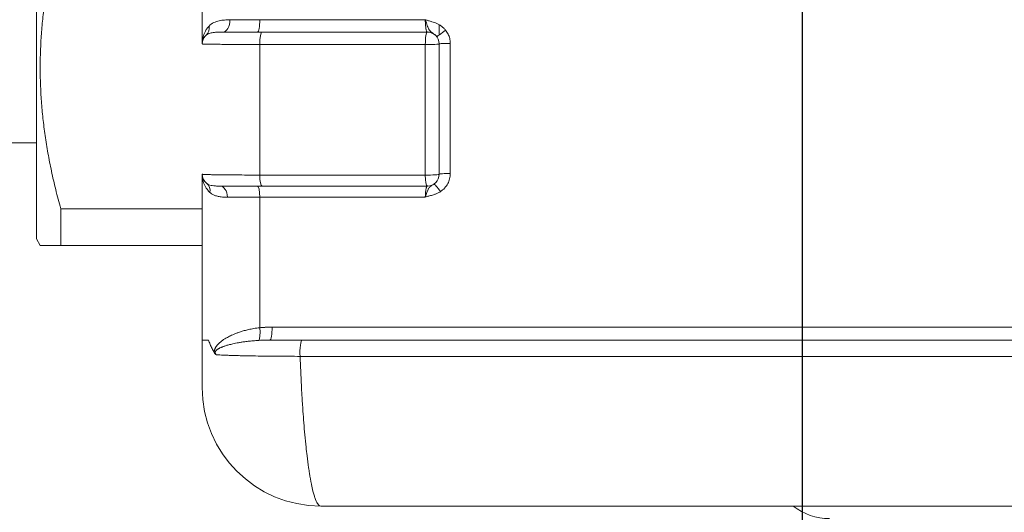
# Model space of a CAD drawing. Header units: centimetres. Extents: x -122 to 72759, y 3298 to 43172.
# Tile 186 of 243: x 31560.71 to 31564.87, y 17261.25 to 17263.33. Entities that reach past the tile are written whole.
import ezdxf
from ezdxf import colors
from ezdxf.entities.mleader import LeaderData, LeaderLine
from ezdxf.math import Vec2, Vec3

# ---------------------------------------------------------------- set-up
doc = ezdxf.new("R2010")
doc.units = ezdxf.units.CM
doc.header["$MEASUREMENT"] = 0
doc.layers.get('0').update_dxf_attribs({"lineweight": 5})
for name, color, linetype, lineweight in [('IS_Text_Odbiornikow_Therm', 7, 'Continuous', 5), ('IS_Woda-PODSTROPEM-WZ', 140, 'Continuous', 30), ('San_urządzenia', 158, 'Continuous', 25)]:
    doc.layers.add(name, color=color, linetype=linetype, lineweight=lineweight)
doc.styles.add('IS_KS_wewn_opis', font='ARIALN.TTF', dxfattribs={"width": 0.8, "height": 18})

# ---------------------------------------------------------------- blocks, each defined once
blk = doc.blocks.new('G$C4145E6B9')
at = {"color": 0, "linetype": 'Continuous', "lineweight": 0, "extrusion": (0, 1, 0)}
for p, q in [((-74, -74.661), (-74, -82.161)), ((-81, -75.661), (-81, -90.383)), ((-64.586, -81.138), (-71.575, -81.138)), ((-64, -81.35), (-64, -81.785)), ((-73.143, -81.661), (-73.143, -81.661)), ((-71.477, -81.661), (-64.5, -81.661)), ((-71.572, -82.186), (-64.586, -82.186)), ((-64, -82.161), (-64, -87.661)), ((-87.477, -86.336), (-81, -86.336)), ((-74, -87.661), (-74, -94.661)), ((-71.572, -87.696), (-64.586, -87.696)), ((-71.477, -88.161), (-64.5, -88.161)), ((-64.586, -88.625), (-71.574, -88.625)), ((-74, -89.114), (-79.974, -89.114)), ((-79.974, -89.114), (-79.974, -90.661)), ((-81, -90.383), (-80.84, -90.661)), ((-74, -90.661), (-79.974, -90.661)), ((-27.715, -94.115), (-71.053, -94.115)), ((-74, -94.661), (-74, -96.661)), ((-27.7, -94.661), (-69.783, -94.661)), ((-27.714, -95.345), (-69.869, -95.345)), ((-69, -101.661), (-29.396, -101.661))]:
    blk.add_line(p, q, dxfattribs=at)
at = {"color": 0, "linetype": 'Continuous', "lineweight": 0, "extrusion": (0, 0, -1)}
for centre, start, end in [((73.5, -82.161), 0, 48.219), ((64.5, -82.161), 90, 180), ((73.5, -87.661), 308.352, 359.9903)]:
    blk.add_arc(centre, 0.5, start, end, dxfattribs=at)
at = {"color": 0, "linetype": 'Continuous', "lineweight": 0}
for centre, radius, start, end in [((-64.5, -87.661), 0.5, 270, 0), ((-69, -96.661), 5, 180, 270), ((-47.525, -99.691), 2.5, 231.999, 270)]:
    blk.add_arc(centre, radius, start, end, dxfattribs=at)
for centre, major_axis, ratio, start_param, end_param in [((-74.166, -81.415), (0.333, -0.373), 0.850454, 0.000017, 0.942745), ((-73.143, -81.161), (0, -0.5), 0.612686, 0, 1.607647), ((-71.671, -81.161), (0, -0.5), 0.191779, 0.000002, 1.616433), ((-63.799, -81.597), (-0.312, -0.251), 0.07112, 0.000017, 1.734011), ((-64.5, -82.161), (0.5, 0), 0.049926, -1.743832, 0), ((-64.5, -87.661), (0.5, 0), 0.070265, -1.743777, 0), ((-74.12, -88.445), (0.31, 0.392), 0.832389, -0.952666, -0.000002), ((-73.258, -88.661), (0, 0.5), 0.646131, -1.513777, 0), ((-71.67, -88.661), (0, 0.5), 0.192007, -1.497738, 0), ((-71.67, -94.182), (0.045, -0.498), 0.19963, 0.167107, 1.646278), ((-71.148, -94.161), (0, -0.5), 0.190843, 0, 1.663997), ((-71, -94.661), (-3, 0), 0.000002, 0, 0.420319), ((-69.783, -95.161), (0, 0.5), 0.187054, -0.000005, 1.948097)]:
    blk.add_ellipse(centre, major_axis=major_axis, ratio=ratio, start_param=start_param, end_param=end_param, dxfattribs=at)
at = {"color": 0, "linetype": 'Continuous', "lineweight": 0, "extrusion": (0, 0, -1)}
for centre, major_axis, ratio, start_param, end_param in [((-70.942, -81.162), (3.081, 0), 0.00779, -2.233494, -1.777825), ((-71.477, -82.161), (0, 0.5), 0.191029, -1.619997, 0), ((-64.5, -82.161), (0, 0.5), 0.172383, -1.619997, 0), ((-71.472, -68.661), (-0.003, 269.979), 0.000374, -1.641359, -1.620912), ((-64.564, -68.661), (0, 270.906), 0.000083, -1.641119, -1.620742), ((-63.6, -82.161), (-0.4, 0), 0.050016, 0, 1.74167), ((-63.55, -68.661), (0, -269.523), 0.000066, -1.520758, -1.500344), ((-63.6, -87.661), (-0.4, 0), 0.070393, -0.000003, 1.741615), ((-71.477, -87.661), (0, -0.5), 0.191196, 0, 1.501524), ((-64.5, -87.661), (0, -0.5), 0.172533, 0, 1.501524), ((-64.019, -88.422), (-0.214, 0.338), 0.183247, 0.000032, 1.601323), ((-70.933, -88.663), (3.089, -0.001), 0.012526, -2.275924, -1.779873), ((-71.418, -68.66), (0.001, 268.479), 0.000584, -1.665826, -1.645226), ((-71, -94.661), (-3, 0), 0.000003, -0.420335, 0)]:
    blk.add_ellipse(centre, major_axis=major_axis, ratio=ratio, start_param=start_param, end_param=end_param, dxfattribs=at)
at = {"color": 0, "linetype": 'Continuous', "lineweight": 0}
for points, weights in [([(-79.974, -89.114), (-81.627, -83.161), (-79.974, -77.208)], [1.7880640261, 1.96687042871, 1.7880640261]), ([(-80.84, -90.661), (-80.84, -90.661), (-79.974, -90.661)], [1.92184292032, 1.92184292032, 1.83032659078])]:
    blk.add_rational_spline(points, weights, degree=2, dxfattribs=at)
for points, knots in [([(-74, -82.161), (-74, -82.127), (-73.998, -82.093), (-73.996, -82.06), (-73.993, -82.028), (-73.989, -81.996), (-73.984, -81.965), (-73.978, -81.933), (-73.972, -81.901), (-73.963, -81.867), (-73.955, -81.833), (-73.944, -81.798), (-73.93, -81.761), (-73.917, -81.724), (-73.901, -81.686), (-73.881, -81.647), (-73.862, -81.608), (-73.839, -81.567), (-73.811, -81.527), (-73.784, -81.486), (-73.752, -81.445), (-73.714, -81.405)], [0, 0, 0, 0, 0.142857, 0.142857, 0.142857, 0.285714, 0.285714, 0.285714, 0.428571, 0.428571, 0.428571, 0.571429, 0.571429, 0.571429, 0.714286, 0.714286, 0.714286, 0.857143, 0.857143, 0.857143, 1, 1, 1, 1]), ([(-73.714, -81.405), (-73.655, -81.343), (-73.588, -81.298), (-73.516, -81.263), (-73.444, -81.228), (-73.367, -81.204), (-73.29, -81.187), (-73.212, -81.169), (-73.133, -81.159), (-73.057, -81.152), (-72.98, -81.146), (-72.906, -81.143), (-72.837, -81.143)], [0.0000007, 0.0000007, 0.0000007, 0.0000007, 0.25, 0.25, 0.25, 0.5, 0.5, 0.5, 0.75, 0.75, 0.75, 1, 1, 1, 1]), ([(-64.5, -81.661), (-64.507, -81.661), (-64.514, -81.656), (-64.52, -81.647), (-64.527, -81.638), (-64.533, -81.625), (-64.539, -81.608), (-64.539, -81.606), (-64.54, -81.604), (-64.541, -81.602), (-64.546, -81.586), (-64.551, -81.567), (-64.555, -81.545), (-64.556, -81.541), (-64.557, -81.537), (-64.558, -81.533), (-64.562, -81.512), (-64.566, -81.488), (-64.569, -81.462), (-64.57, -81.456), (-64.571, -81.45), (-64.571, -81.443), (-64.574, -81.418), (-64.577, -81.392), (-64.579, -81.364), (-64.58, -81.355), (-64.58, -81.346), (-64.581, -81.337), (-64.583, -81.31), (-64.584, -81.282), (-64.585, -81.254), (-64.585, -81.242), (-64.586, -81.23), (-64.586, -81.218), (-64.586, -81.192), (-64.587, -81.165), (-64.586, -81.138)], [0, 0, 0, 0, 0.1428571, 0.1428571, 0.1428571, 0.2857143, 0.2857143, 0.2857143, 0.3003929, 0.3003929, 0.3003929, 0.4285714, 0.4285714, 0.4285714, 0.4506075, 0.4506075, 0.4506075, 0.5714286, 0.5714286, 0.5714286, 0.6008118, 0.6008118, 0.6008118, 0.7142857, 0.7142857, 0.7142857, 0.7509577, 0.7509577, 0.7509577, 0.8571429, 0.8571429, 0.8571429, 0.9012237, 0.9012237, 0.9012237, 0.9999952, 0.9999952, 0.9999952, 0.9999952]), ([(-63.731, -81.578), (-63.755, -81.547), (-63.783, -81.517), (-63.816, -81.486), (-63.849, -81.455), (-63.887, -81.424), (-63.927, -81.396), (-63.968, -81.368), (-64.009, -81.344), (-64.049, -81.323), (-64.089, -81.303), (-64.126, -81.287), (-64.162, -81.273), (-64.197, -81.259), (-64.23, -81.247), (-64.261, -81.237), (-64.291, -81.227), (-64.32, -81.219), (-64.346, -81.211), (-64.372, -81.203), (-64.395, -81.196), (-64.417, -81.19), (-64.44, -81.184), (-64.46, -81.178), (-64.479, -81.172), (-64.498, -81.167), (-64.515, -81.161), (-64.533, -81.156), (-64.551, -81.15), (-64.569, -81.144), (-64.586, -81.138)], [0, 0, 0, 0, 0.1, 0.1, 0.1, 0.2, 0.2, 0.2, 0.3, 0.3, 0.3, 0.4, 0.4, 0.4, 0.5, 0.5, 0.5, 0.6, 0.6, 0.6, 0.7, 0.7, 0.7, 0.8, 0.8, 0.8, 0.9, 0.9, 0.9, 0.9999321, 0.9999321, 0.9999321, 0.9999321]), ([(-64.586, -81.138), (-64.578, -81.165), (-64.569, -81.191), (-64.561, -81.218), (-64.56, -81.222), (-64.558, -81.227), (-64.557, -81.231), (-64.547, -81.262), (-64.537, -81.293), (-64.527, -81.324), (-64.526, -81.328), (-64.524, -81.331), (-64.523, -81.334), (-64.514, -81.363), (-64.504, -81.392), (-64.493, -81.42), (-64.49, -81.427), (-64.487, -81.434), (-64.484, -81.441), (-64.475, -81.465), (-64.464, -81.488), (-64.453, -81.511), (-64.449, -81.518), (-64.444, -81.526), (-64.44, -81.534), (-64.429, -81.553), (-64.418, -81.571), (-64.405, -81.587), (-64.399, -81.596), (-64.392, -81.605), (-64.385, -81.613), (-64.374, -81.625), (-64.362, -81.637), (-64.35, -81.648), (-64.336, -81.661), (-64.322, -81.672), (-64.306, -81.683), (-64.3, -81.688), (-64.294, -81.692), (-64.288, -81.697), (-64.266, -81.712), (-64.242, -81.728), (-64.22, -81.744), (-64.198, -81.761), (-64.176, -81.779), (-64.158, -81.796), (-64.139, -81.814), (-64.124, -81.831), (-64.111, -81.848)], [0.0000108, 0.0000108, 0.0000108, 0.0000108, 0.0856973, 0.0856973, 0.0856973, 0.1, 0.1, 0.1, 0.2, 0.2, 0.2, 0.2105771, 0.2105771, 0.2105771, 0.3, 0.3, 0.3, 0.3215174, 0.3215174, 0.3215174, 0.4, 0.4, 0.4, 0.4279533, 0.4279533, 0.4279533, 0.5, 0.5, 0.5, 0.5387803, 0.5387803, 0.5387803, 0.6, 0.6, 0.6, 0.6715312, 0.6715312, 0.6715312, 0.7, 0.7, 0.7, 0.8, 0.8, 0.8, 0.9, 0.9, 0.9, 1, 1, 1, 1]), ([(-73.833, -81.788), (-73.808, -81.766), (-73.778, -81.748), (-73.744, -81.733), (-73.731, -81.728), (-73.718, -81.723), (-73.705, -81.719), (-73.655, -81.702), (-73.597, -81.69), (-73.536, -81.681), (-73.534, -81.681), (-73.532, -81.681), (-73.531, -81.681), (-73.47, -81.673), (-73.406, -81.668), (-73.342, -81.665), (-73.316, -81.664), (-73.29, -81.663), (-73.264, -81.662), (-73.223, -81.661), (-73.183, -81.661), (-73.143, -81.661)], [0, 0, 0, 0, 0.182856, 0.182856, 0.182856, 0.25, 0.25, 0.25, 0.5, 0.5, 0.5, 0.506713, 0.506713, 0.506713, 0.75, 0.75, 0.75, 0.847926, 0.847926, 0.847926, 1, 1, 1, 1]), ([(-71.477, -81.661), (-71.597, -81.661), (-71.712, -81.661), (-71.822, -81.661), (-71.856, -81.661), (-71.89, -81.661), (-71.923, -81.661), (-71.998, -81.661), (-72.071, -81.661), (-72.142, -81.661), (-72.204, -81.661), (-72.265, -81.661), (-72.325, -81.661), (-72.363, -81.661), (-72.401, -81.661), (-72.438, -81.661), (-72.525, -81.661), (-72.608, -81.661), (-72.686, -81.661), (-72.693, -81.661), (-72.701, -81.661), (-72.708, -81.661), (-72.793, -81.661), (-72.872, -81.661), (-72.944, -81.661), (-72.96, -81.661), (-72.976, -81.661), (-72.991, -81.661), (-73.046, -81.661), (-73.096, -81.661), (-73.143, -81.661)], [0, 0, 0, 0, 0.166667, 0.166667, 0.166667, 0.217543, 0.217543, 0.217543, 0.333333, 0.333333, 0.333333, 0.434574, 0.434574, 0.434574, 0.5, 0.5, 0.5, 0.652425, 0.652425, 0.652425, 0.666667, 0.666667, 0.666667, 0.833333, 0.833333, 0.833333, 0.870042, 0.870042, 0.870042, 1, 1, 1, 1]), ([(-63.731, -81.578), (-63.688, -81.63), (-63.653, -81.686), (-63.624, -81.744), (-63.596, -81.802), (-63.574, -81.862), (-63.558, -81.927), (-63.542, -81.993), (-63.532, -82.065), (-63.532, -82.141)], [0, 0, 0, 0, 0.333333, 0.333333, 0.333333, 0.666667, 0.666667, 0.666667, 1, 1, 1, 1]), ([(-71.572, -82.186), (-71.747, -82.185), (-71.917, -82.185), (-72.078, -82.184), (-72.088, -82.184), (-72.098, -82.184), (-72.107, -82.184), (-72.258, -82.184), (-72.401, -82.183), (-72.538, -82.183), (-72.556, -82.183), (-72.573, -82.182), (-72.59, -82.182), (-72.718, -82.182), (-72.84, -82.181), (-72.955, -82.18), (-72.978, -82.18), (-73.001, -82.18), (-73.023, -82.18), (-73.127, -82.179), (-73.224, -82.178), (-73.314, -82.177), (-73.34, -82.177), (-73.365, -82.177), (-73.39, -82.176), (-73.469, -82.175), (-73.541, -82.174), (-73.605, -82.174), (-73.63, -82.173), (-73.654, -82.173), (-73.677, -82.172), (-73.731, -82.172), (-73.779, -82.171), (-73.819, -82.17), (-73.84, -82.169), (-73.859, -82.169), (-73.877, -82.168), (-73.908, -82.167), (-73.933, -82.166), (-73.953, -82.165), (-73.966, -82.165), (-73.976, -82.164), (-73.984, -82.164), (-73.994, -82.163), (-74, -82.162), (-74, -82.161)], [0, 0, 0, 0, 0.125, 0.125, 0.125, 0.132451, 0.132451, 0.132451, 0.25, 0.25, 0.25, 0.264829, 0.264829, 0.264829, 0.375, 0.375, 0.375, 0.397237, 0.397237, 0.397237, 0.5, 0.5, 0.5, 0.529649, 0.529649, 0.529649, 0.625, 0.625, 0.625, 0.662154, 0.662154, 0.662154, 0.75, 0.75, 0.75, 0.794537, 0.794537, 0.794537, 0.875, 0.875, 0.875, 0.926748, 0.926748, 0.926748, 1, 1, 1, 1]), ([(-74, -87.661), (-74, -87.697), (-73.998, -87.732), (-73.995, -87.765), (-73.992, -87.799), (-73.988, -87.831), (-73.981, -87.864), (-73.975, -87.896), (-73.968, -87.93), (-73.958, -87.964), (-73.948, -87.999), (-73.936, -88.036), (-73.921, -88.073), (-73.905, -88.111), (-73.887, -88.15), (-73.865, -88.19), (-73.842, -88.229), (-73.816, -88.269), (-73.785, -88.309), (-73.754, -88.35), (-73.718, -88.39), (-73.675, -88.429)], [0, 0, 0, 0, 0.142857, 0.142857, 0.142857, 0.285714, 0.285714, 0.285714, 0.428571, 0.428571, 0.428571, 0.571429, 0.571429, 0.571429, 0.714286, 0.714286, 0.714286, 0.857143, 0.857143, 0.857143, 1, 1, 1, 1]), ([(-71.572, -87.696), (-71.745, -87.695), (-71.914, -87.695), (-72.075, -87.694), (-72.085, -87.694), (-72.096, -87.694), (-72.106, -87.694), (-72.256, -87.693), (-72.399, -87.692), (-72.536, -87.691), (-72.555, -87.691), (-72.574, -87.691), (-72.593, -87.691), (-72.719, -87.69), (-72.84, -87.689), (-72.954, -87.688), (-72.979, -87.688), (-73.004, -87.687), (-73.029, -87.687), (-73.131, -87.686), (-73.226, -87.685), (-73.314, -87.684), (-73.343, -87.683), (-73.37, -87.683), (-73.397, -87.682), (-73.473, -87.681), (-73.543, -87.68), (-73.606, -87.679), (-73.633, -87.678), (-73.659, -87.677), (-73.684, -87.677), (-73.736, -87.676), (-73.781, -87.674), (-73.82, -87.673), (-73.843, -87.672), (-73.864, -87.672), (-73.882, -87.671), (-73.911, -87.67), (-73.935, -87.669), (-73.954, -87.667), (-73.968, -87.666), (-73.978, -87.665), (-73.986, -87.664), (-73.995, -87.663), (-74, -87.662), (-74, -87.661)], [0, 0, 0, 0, 0.125, 0.125, 0.125, 0.133142, 0.133142, 0.133142, 0.25, 0.25, 0.25, 0.266216, 0.266216, 0.266216, 0.375, 0.375, 0.375, 0.399331, 0.399331, 0.399331, 0.5, 0.5, 0.5, 0.532441, 0.532441, 0.532441, 0.625, 0.625, 0.625, 0.665634, 0.665634, 0.665634, 0.75, 0.75, 0.75, 0.798691, 0.798691, 0.798691, 0.875, 0.875, 0.875, 0.93166, 0.93166, 0.93166, 1, 1, 1, 1]), ([(-73.81, -88.053), (-73.794, -88.066), (-73.776, -88.078), (-73.754, -88.088), (-73.732, -88.099), (-73.707, -88.109), (-73.678, -88.118), (-73.648, -88.127), (-73.614, -88.135), (-73.575, -88.141), (-73.535, -88.147), (-73.49, -88.152), (-73.438, -88.156), (-73.385, -88.159), (-73.326, -88.161), (-73.258, -88.161)], [0, 0, 0, 0, 0.2, 0.2, 0.2, 0.4, 0.4, 0.4, 0.6, 0.6, 0.6, 0.8, 0.8, 0.8, 1, 1, 1, 1]), ([(-64.233, -88.084), (-64.254, -88.097), (-64.276, -88.11), (-64.299, -88.123), (-64.314, -88.132), (-64.33, -88.142), (-64.345, -88.153), (-64.351, -88.158), (-64.357, -88.162), (-64.363, -88.167), (-64.379, -88.18), (-64.394, -88.195), (-64.408, -88.211), (-64.411, -88.216), (-64.415, -88.22), (-64.419, -88.225), (-64.432, -88.242), (-64.444, -88.261), (-64.456, -88.281), (-64.459, -88.288), (-64.463, -88.295), (-64.466, -88.302), (-64.477, -88.323), (-64.488, -88.345), (-64.497, -88.369), (-64.501, -88.377), (-64.504, -88.384), (-64.507, -88.392), (-64.516, -88.416), (-64.525, -88.442), (-64.535, -88.469), (-64.538, -88.478), (-64.541, -88.488), (-64.544, -88.497), (-64.553, -88.523), (-64.562, -88.55), (-64.571, -88.579), (-64.576, -88.594), (-64.581, -88.609), (-64.586, -88.625)], [0, 0, 0, 0, 0.142857, 0.142857, 0.142857, 0.243525, 0.243525, 0.243525, 0.285714, 0.285714, 0.285714, 0.397479, 0.397479, 0.397479, 0.428571, 0.428571, 0.428571, 0.536603, 0.536603, 0.536603, 0.571429, 0.571429, 0.571429, 0.680296, 0.680296, 0.680296, 0.714286, 0.714286, 0.714286, 0.821912, 0.821912, 0.821912, 0.857143, 0.857143, 0.857143, 0.951333, 0.951333, 0.951333, 1, 1, 1, 1]), ([(-73.675, -88.429), (-73.647, -88.453), (-73.617, -88.476), (-73.583, -88.497), (-73.548, -88.518), (-73.51, -88.537), (-73.468, -88.554), (-73.425, -88.571), (-73.377, -88.585), (-73.324, -88.597), (-73.271, -88.609), (-73.213, -88.619), (-73.148, -88.625), (-73.083, -88.631), (-73.013, -88.633), (-72.935, -88.633)], [0, 0, 0, 0, 0.2, 0.2, 0.2, 0.4, 0.4, 0.4, 0.6, 0.6, 0.6, 0.8, 0.8, 0.8, 1, 1, 1, 1]), ([(-71.477, -88.161), (-71.609, -88.161), (-71.736, -88.161), (-71.858, -88.161), (-71.879, -88.161), (-71.901, -88.161), (-71.922, -88.161), (-72.021, -88.161), (-72.117, -88.161), (-72.211, -88.161), (-72.25, -88.161), (-72.289, -88.161), (-72.327, -88.161), (-72.399, -88.161), (-72.468, -88.161), (-72.535, -88.161), (-72.589, -88.161), (-72.641, -88.161), (-72.691, -88.161), (-72.736, -88.161), (-72.78, -88.161), (-72.822, -88.161), (-72.884, -88.161), (-72.943, -88.161), (-72.997, -88.161), (-73.021, -88.161), (-73.043, -88.161), (-73.065, -88.161), (-73.129, -88.161), (-73.186, -88.161), (-73.237, -88.161), (-73.244, -88.161), (-73.251, -88.161), (-73.258, -88.161)], [0, 0, 0, 0, 0.166667, 0.166667, 0.166667, 0.195861, 0.195861, 0.195861, 0.333333, 0.333333, 0.333333, 0.39145, 0.39145, 0.39145, 0.5, 0.5, 0.5, 0.587429, 0.587429, 0.587429, 0.666667, 0.666667, 0.666667, 0.783254, 0.783254, 0.783254, 0.833333, 0.833333, 0.833333, 0.979535, 0.979535, 0.979535, 1, 1, 1, 1]), ([(-64.586, -88.625), (-64.586, -88.609), (-64.586, -88.594), (-64.585, -88.579), (-64.585, -88.559), (-64.584, -88.54), (-64.583, -88.521), (-64.582, -88.503), (-64.581, -88.485), (-64.58, -88.467), (-64.579, -88.452), (-64.577, -88.437), (-64.576, -88.423), (-64.574, -88.403), (-64.572, -88.384), (-64.57, -88.366), (-64.569, -88.355), (-64.567, -88.345), (-64.566, -88.335), (-64.563, -88.315), (-64.56, -88.297), (-64.556, -88.281), (-64.555, -88.274), (-64.554, -88.268), (-64.552, -88.262), (-64.548, -88.245), (-64.544, -88.23), (-64.54, -88.217), (-64.539, -88.214), (-64.538, -88.212), (-64.537, -88.209), (-64.532, -88.196), (-64.527, -88.185), (-64.521, -88.177), (-64.521, -88.176), (-64.52, -88.175), (-64.52, -88.174), (-64.514, -88.166), (-64.507, -88.161), (-64.5, -88.161)], [0, 0, 0, 0, 0.062642, 0.062642, 0.062642, 0.142857, 0.142857, 0.142857, 0.218977, 0.218977, 0.218977, 0.285714, 0.285714, 0.285714, 0.374935, 0.374935, 0.374935, 0.428571, 0.428571, 0.428571, 0.531686, 0.531686, 0.531686, 0.571429, 0.571429, 0.571429, 0.68739, 0.68739, 0.68739, 0.714286, 0.714286, 0.714286, 0.843675, 0.843675, 0.843675, 0.857143, 0.857143, 0.857143, 1, 1, 1, 1]), ([(-63.95, -88.393), (-63.99, -88.418), (-64.029, -88.439), (-64.069, -88.457), (-64.108, -88.476), (-64.148, -88.492), (-64.185, -88.505), (-64.221, -88.518), (-64.254, -88.529), (-64.285, -88.538), (-64.316, -88.548), (-64.344, -88.556), (-64.37, -88.563), (-64.396, -88.57), (-64.42, -88.576), (-64.443, -88.583), (-64.466, -88.589), (-64.487, -88.595), (-64.511, -88.602), (-64.535, -88.608), (-64.56, -88.616), (-64.586, -88.625)], [0, 0, 0, 0, 0.142857, 0.142857, 0.142857, 0.285714, 0.285714, 0.285714, 0.428571, 0.428571, 0.428571, 0.571429, 0.571429, 0.571429, 0.714286, 0.714286, 0.714286, 0.857143, 0.857143, 0.857143, 1, 1, 1, 1]), ([(-73.494, -95.187), (-73.495, -95.179), (-73.495, -95.171), (-73.495, -95.162), (-73.494, -95.154), (-73.494, -95.145), (-73.493, -95.137), (-73.492, -95.128), (-73.491, -95.12), (-73.489, -95.111), (-73.487, -95.102), (-73.485, -95.093), (-73.483, -95.085), (-73.481, -95.076), (-73.478, -95.067), (-73.475, -95.058), (-73.472, -95.049), (-73.469, -95.04), (-73.465, -95.031), (-73.462, -95.022), (-73.458, -95.013), (-73.453, -95.004), (-73.449, -94.994), (-73.444, -94.985), (-73.438, -94.975), (-73.433, -94.966), (-73.427, -94.956), (-73.421, -94.946), (-73.415, -94.937), (-73.408, -94.927), (-73.401, -94.917), (-73.394, -94.907), (-73.387, -94.897), (-73.378, -94.887), (-73.37, -94.877), (-73.362, -94.867), (-73.353, -94.856), (-73.343, -94.846), (-73.333, -94.835), (-73.323, -94.825), (-73.313, -94.814), (-73.302, -94.803), (-73.29, -94.792), (-73.279, -94.781), (-73.267, -94.77), (-73.254, -94.76), (-73.242, -94.749), (-73.229, -94.738), (-73.216, -94.727), (-73.202, -94.716), (-73.188, -94.705), (-73.173, -94.694), (-73.158, -94.682), (-73.142, -94.671), (-73.125, -94.659), (-73.108, -94.647), (-73.09, -94.635), (-73.07, -94.623), (-73.051, -94.61), (-73.031, -94.597), (-73.008, -94.584), (-72.986, -94.571), (-72.963, -94.557), (-72.937, -94.543), (-72.912, -94.529), (-72.885, -94.515), (-72.856, -94.5), (-72.826, -94.486), (-72.795, -94.47), (-72.761, -94.455), (-72.728, -94.439), (-72.691, -94.424), (-72.653, -94.407), (-72.614, -94.391), (-72.573, -94.375), (-72.528, -94.359), (-72.484, -94.342), (-72.437, -94.326), (-72.387, -94.31), (-72.337, -94.293), (-72.283, -94.277), (-72.226, -94.261), (-72.168, -94.245), (-72.105, -94.229), (-72.038, -94.214), (-71.971, -94.198), (-71.899, -94.184), (-71.822, -94.17), (-71.745, -94.157), (-71.662, -94.145), (-71.574, -94.135)], [0, 0, 0, 0, 0.033333, 0.033333, 0.033333, 0.066667, 0.066667, 0.066667, 0.1, 0.1, 0.1, 0.133333, 0.133333, 0.133333, 0.166667, 0.166667, 0.166667, 0.2, 0.2, 0.2, 0.233333, 0.233333, 0.233333, 0.266667, 0.266667, 0.266667, 0.3, 0.3, 0.3, 0.333333, 0.333333, 0.333333, 0.366667, 0.366667, 0.366667, 0.4, 0.4, 0.4, 0.433333, 0.433333, 0.433333, 0.466667, 0.466667, 0.466667, 0.5, 0.5, 0.5, 0.533333, 0.533333, 0.533333, 0.566667, 0.566667, 0.566667, 0.6, 0.6, 0.6, 0.633333, 0.633333, 0.633333, 0.666667, 0.666667, 0.666667, 0.7, 0.7, 0.7, 0.733333, 0.733333, 0.733333, 0.766667, 0.766667, 0.766667, 0.8, 0.8, 0.8, 0.833333, 0.833333, 0.833333, 0.866667, 0.866667, 0.866667, 0.9, 0.9, 0.9, 0.933333, 0.933333, 0.933333, 0.966667, 0.966667, 0.966667, 1, 1, 1, 1]), ([(-71.574, -94.135), (-71.517, -94.13), (-71.46, -94.126), (-71.404, -94.123), (-71.348, -94.12), (-71.293, -94.118), (-71.235, -94.117), (-71.177, -94.115), (-71.116, -94.115), (-71.053, -94.115)], [0.0000021, 0.0000021, 0.0000021, 0.0000021, 0.3333333, 0.3333333, 0.3333333, 0.6666667, 0.6666667, 0.6666667, 1, 1, 1, 1]), ([(-73.972, -94.661), (-73.969, -94.661), (-73.965, -94.661), (-73.962, -94.661), (-73.946, -94.661), (-73.924, -94.661), (-73.897, -94.661)], [0.3524148, 0.3524148, 0.3524148, 0.3524148, 0.4085892, 0.4085892, 0.4085892, 0.6491202, 0.6491202, 0.6491202, 0.6491202]), ([(-73.898, -94.661), (-73.924, -94.661), (-73.944, -94.661), (-73.96, -94.661), (-73.964, -94.661), (-73.967, -94.661), (-73.971, -94.661)], [0.3546911, 0.3546911, 0.3546911, 0.3546911, 0.5854918, 0.5854918, 0.5854918, 0.6434924, 0.6434924, 0.6434924, 0.6434924]), ([(-73.494, -95.187), (-73.526, -95.13), (-73.556, -95.072), (-73.584, -95.015), (-73.613, -94.957), (-73.64, -94.898), (-73.666, -94.839), (-73.692, -94.78), (-73.716, -94.721), (-73.739, -94.661)], [0, 0, 0, 0, 0.333333, 0.333333, 0.333333, 0.666667, 0.666667, 0.666667, 1, 1, 1, 1]), ([(-73.408, -95.278), (-73.411, -95.275), (-73.415, -95.271), (-73.418, -95.268), (-73.421, -95.264), (-73.423, -95.261), (-73.426, -95.257), (-73.429, -95.254), (-73.431, -95.251), (-73.433, -95.247), (-73.436, -95.244), (-73.438, -95.241), (-73.439, -95.237), (-73.441, -95.234), (-73.443, -95.231), (-73.444, -95.228), (-73.446, -95.224), (-73.447, -95.221), (-73.448, -95.218), (-73.449, -95.215), (-73.45, -95.212), (-73.451, -95.208), (-73.452, -95.205), (-73.453, -95.202), (-73.453, -95.198), (-73.454, -95.195), (-73.454, -95.191), (-73.454, -95.187), (-73.455, -95.183), (-73.454, -95.179), (-73.454, -95.175), (-73.454, -95.17), (-73.453, -95.166), (-73.452, -95.162), (-73.451, -95.158), (-73.449, -95.153), (-73.448, -95.149), (-73.446, -95.145), (-73.444, -95.14), (-73.442, -95.136), (-73.44, -95.132), (-73.437, -95.127), (-73.434, -95.123), (-73.431, -95.118), (-73.428, -95.114), (-73.424, -95.109), (-73.42, -95.105), (-73.416, -95.1), (-73.412, -95.096), (-73.408, -95.091), (-73.403, -95.086), (-73.398, -95.082), (-73.392, -95.077), (-73.387, -95.072), (-73.381, -95.068), (-73.375, -95.063), (-73.368, -95.058), (-73.362, -95.053), (-73.355, -95.048), (-73.348, -95.043), (-73.34, -95.038), (-73.332, -95.033), (-73.324, -95.028), (-73.315, -95.023), (-73.306, -95.018), (-73.297, -95.013), (-73.287, -95.008), (-73.277, -95.002), (-73.266, -94.997), (-73.255, -94.992), (-73.245, -94.986), (-73.233, -94.981), (-73.221, -94.976), (-73.21, -94.971), (-73.197, -94.965), (-73.185, -94.96), (-73.172, -94.955), (-73.158, -94.949), (-73.144, -94.944), (-73.13, -94.938), (-73.115, -94.932), (-73.099, -94.927), (-73.082, -94.921), (-73.065, -94.915), (-73.047, -94.909), (-73.029, -94.903), (-73.009, -94.897), (-72.988, -94.89), (-72.968, -94.884), (-72.945, -94.877), (-72.921, -94.87), (-72.897, -94.863), (-72.871, -94.856), (-72.844, -94.849), (-72.816, -94.842), (-72.786, -94.835), (-72.754, -94.827), (-72.722, -94.82), (-72.688, -94.812), (-72.651, -94.804), (-72.615, -94.796), (-72.575, -94.788), (-72.533, -94.78), (-72.491, -94.772), (-72.447, -94.764), (-72.399, -94.756), (-72.351, -94.748), (-72.299, -94.741), (-72.244, -94.733), (-72.188, -94.725), (-72.128, -94.717), (-72.063, -94.71), (-71.998, -94.702), (-71.928, -94.695), (-71.853, -94.689), (-71.777, -94.682), (-71.696, -94.676), (-71.609, -94.672)], [0, 0, 0, 0, 0.025641, 0.025641, 0.025641, 0.051282, 0.051282, 0.051282, 0.076923, 0.076923, 0.076923, 0.102564, 0.102564, 0.102564, 0.128205, 0.128205, 0.128205, 0.153846, 0.153846, 0.153846, 0.179487, 0.179487, 0.179487, 0.205128, 0.205128, 0.205128, 0.230769, 0.230769, 0.230769, 0.25641, 0.25641, 0.25641, 0.282051, 0.282051, 0.282051, 0.307692, 0.307692, 0.307692, 0.333333, 0.333333, 0.333333, 0.358974, 0.358974, 0.358974, 0.384615, 0.384615, 0.384615, 0.410256, 0.410256, 0.410256, 0.435897, 0.435897, 0.435897, 0.461538, 0.461538, 0.461538, 0.487179, 0.487179, 0.487179, 0.512821, 0.512821, 0.512821, 0.538462, 0.538462, 0.538462, 0.564103, 0.564103, 0.564103, 0.589744, 0.589744, 0.589744, 0.615385, 0.615385, 0.615385, 0.641026, 0.641026, 0.641026, 0.666667, 0.666667, 0.666667, 0.692308, 0.692308, 0.692308, 0.717949, 0.717949, 0.717949, 0.74359, 0.74359, 0.74359, 0.769231, 0.769231, 0.769231, 0.794872, 0.794872, 0.794872, 0.820513, 0.820513, 0.820513, 0.846154, 0.846154, 0.846154, 0.871795, 0.871795, 0.871795, 0.897436, 0.897436, 0.897436, 0.923077, 0.923077, 0.923077, 0.948718, 0.948718, 0.948718, 0.974359, 0.974359, 0.974359, 1, 1, 1, 1]), ([(-71.609, -94.672), (-71.56, -94.669), (-71.511, -94.667), (-71.462, -94.665), (-71.413, -94.664), (-71.365, -94.663), (-71.313, -94.662), (-71.261, -94.661), (-71.206, -94.661), (-71.148, -94.661)], [0.0000031, 0.0000031, 0.0000031, 0.0000031, 0.3333333, 0.3333333, 0.3333333, 0.6666667, 0.6666667, 0.6666667, 1, 1, 1, 1]), ([(-71.148, -94.661), (-71.035, -94.661), (-70.923, -94.661), (-70.812, -94.661), (-70.761, -94.661), (-70.709, -94.661), (-70.658, -94.661), (-70.522, -94.661), (-70.389, -94.661), (-70.262, -94.661), (-70.238, -94.661), (-70.215, -94.661), (-70.192, -94.661), (-70.045, -94.661), (-69.909, -94.661), (-69.783, -94.661)], [0, 0, 0, 0, 0.227076, 0.227076, 0.227076, 0.333333, 0.333333, 0.333333, 0.613958, 0.613958, 0.613958, 0.666667, 0.666667, 0.666667, 1, 1, 1, 1]), ([(-73.408, -95.278), (-73.416, -95.273), (-73.424, -95.268), (-73.439, -95.256), (-73.447, -95.249), (-73.468, -95.228), (-73.481, -95.211), (-73.494, -95.187)], [-0.02191282, -0.02191282, -0.02191282, -0.02191282, -0.01588164, -0.01588164, -0.0098397, -0.0098397, -0.00000098, -0.00000098, -0.00000098, -0.00000098]), ([(-73.408, -95.278), (-73.382, -95.28), (-73.355, -95.281), (-73.325, -95.283), (-73.285, -95.286), (-73.241, -95.288), (-73.193, -95.29), (-73.152, -95.292), (-73.108, -95.294), (-73.062, -95.296), (-73.015, -95.298), (-72.965, -95.3), (-72.911, -95.302), (-72.848, -95.304), (-72.781, -95.307), (-72.708, -95.309), (-72.655, -95.31), (-72.599, -95.312), (-72.541, -95.314), (-72.447, -95.316), (-72.345, -95.318), (-72.235, -95.321), (-72.18, -95.322), (-72.123, -95.323), (-72.065, -95.324), (-71.932, -95.327), (-71.79, -95.329), (-71.645, -95.331), (-71.597, -95.332), (-71.55, -95.332), (-71.502, -95.333), (-71.339, -95.335), (-71.176, -95.337), (-71.014, -95.338), (-70.982, -95.338), (-70.95, -95.339), (-70.917, -95.339), (-70.74, -95.341), (-70.566, -95.342), (-70.402, -95.343), (-70.388, -95.343), (-70.373, -95.343), (-70.358, -95.343), (-70.182, -95.344), (-70.019, -95.345), (-69.869, -95.345)], [0, 0, 0, 0, 0.0522325, 0.0522325, 0.0522325, 0.125, 0.125, 0.125, 0.187355, 0.187355, 0.187355, 0.25, 0.25, 0.25, 0.3226481, 0.3226481, 0.3226481, 0.375, 0.375, 0.375, 0.4584233, 0.4584233, 0.4584233, 0.5, 0.5, 0.5, 0.5942093, 0.5942093, 0.5942093, 0.625, 0.625, 0.625, 0.7292787, 0.7292787, 0.7292787, 0.75, 0.75, 0.75, 0.8646455, 0.8646455, 0.8646455, 0.875, 0.875, 0.875, 0.9999997, 0.9999997, 0.9999997, 0.9999997]), ([(-69, -101.661), (-69.042, -101.661), (-69.085, -101.631), (-69.126, -101.572), (-69.13, -101.567), (-69.133, -101.561), (-69.137, -101.556), (-69.175, -101.497), (-69.212, -101.415), (-69.248, -101.308), (-69.255, -101.288), (-69.262, -101.267), (-69.269, -101.245), (-69.302, -101.141), (-69.334, -101.017), (-69.366, -100.875), (-69.376, -100.831), (-69.386, -100.785), (-69.395, -100.737), (-69.423, -100.599), (-69.45, -100.447), (-69.477, -100.281), (-69.489, -100.204), (-69.501, -100.124), (-69.513, -100.04), (-69.536, -99.883), (-69.558, -99.715), (-69.579, -99.537), (-69.593, -99.419), (-69.606, -99.298), (-69.62, -99.172), (-69.637, -99.006), (-69.654, -98.834), (-69.67, -98.655), (-69.685, -98.492), (-69.7, -98.323), (-69.713, -98.149), (-69.726, -97.988), (-69.738, -97.822), (-69.75, -97.652), (-69.765, -97.438), (-69.779, -97.219), (-69.792, -96.993), (-69.801, -96.846), (-69.809, -96.696), (-69.817, -96.543), (-69.831, -96.277), (-69.843, -96.004), (-69.855, -95.724), (-69.86, -95.599), (-69.865, -95.473), (-69.869, -95.345)], [0, 0, 0, 0, 0.1111111, 0.1111111, 0.1111111, 0.1207148, 0.1207148, 0.1207148, 0.2222222, 0.2222222, 0.2222222, 0.2414154, 0.2414154, 0.2414154, 0.3333333, 0.3333333, 0.3333333, 0.3621185, 0.3621185, 0.3621185, 0.4444444, 0.4444444, 0.4444444, 0.4828281, 0.4828281, 0.4828281, 0.5555556, 0.5555556, 0.5555556, 0.6035315, 0.6035315, 0.6035315, 0.6666667, 0.6666667, 0.6666667, 0.7242554, 0.7242554, 0.7242554, 0.7777778, 0.7777778, 0.7777778, 0.844963, 0.844963, 0.844963, 0.8888889, 0.8888889, 0.8888889, 0.9656261, 0.9656261, 0.9656261, 0.9999993, 0.9999993, 0.9999993, 0.9999993])]:
    blk.add_open_spline(points, degree=3, knots=knots, dxfattribs=at)
for points in [[(-73.911, -81.877), (-73.942, -81.921), (-73.964, -81.969), (-73.979, -82.017)], [(-74, -87.669), (-73.999, -87.709), (-73.994, -87.748), (-73.984, -87.787)], [(-63.532, -87.633), (-63.532, -87.709), (-63.551, -87.855), (-63.627, -88.055), (-63.762, -88.249), (-63.882, -88.349), (-63.95, -88.393)], [(-73.976, -87.814), (-73.959, -87.866), (-73.934, -87.917), (-73.898, -87.963)], [(-71.312, -94.119), (-71.322, -94.119), (-71.333, -94.12), (-71.343, -94.12)], [(-73.145, -94.944), (-73.145, -94.944), (-73.145, -94.944), (-73.145, -94.944)], [(-73.044, -94.908), (-73.044, -94.908), (-73.044, -94.908), (-73.044, -94.908)], [(-73.421, -95.269), (-73.42, -95.27), (-73.419, -95.271), (-73.419, -95.271)], [(-73.408, -95.278), (-73.408, -95.278), (-73.408, -95.278), (-73.408, -95.278)], [(-72.937, -95.301), (-72.938, -95.301), (-72.939, -95.301), (-72.94, -95.301)], [(-72.522, -95.314), (-72.533, -95.314), (-72.544, -95.313), (-72.555, -95.313)], [(-72.323, -95.319), (-72.363, -95.318), (-72.403, -95.317), (-72.442, -95.316)], [(-71.567, -95.332), (-71.568, -95.332), (-71.569, -95.332), (-71.57, -95.332)], [(-71.108, -95.337), (-71.108, -95.337), (-71.108, -95.337), (-71.108, -95.337)], [(-70.444, -95.343), (-70.446, -95.343), (-70.447, -95.343), (-70.449, -95.343)]]:
    blk.add_open_spline(points, degree=3, dxfattribs=at)
blk = doc.blocks.new('G$CB5497DE1')
at = {"layer": 'San_urządzenia', "xscale": 0.1, "yscale": 0.1, "zscale": 0.1}
blk.add_blockref('G$C4145E6B9', (-14.0898, 6.0902, -25), dxfattribs=at)
blk = doc.blocks.new('_ClosedBlank')
at = {"color": 0, "linetype": 'ByBlock', "lineweight": -2}
for p, q in [((-1, 0.16667), (0, 0)), ((-1, 0.16667), (-1, -0.16667)), ((0, 0), (-1, -0.16667))]:
    blk.add_line(p, q, dxfattribs=at)

msp = doc.modelspace()

# ---------------------------------------------------------------- linework, layer by layer
at = {"layer": 'IS_Woda-PODSTROPEM-WZ'}
msp.add_line((31564.01216, 17393.63232), (31564.01216, 17252.95344), dxfattribs=at)

# ---------------------------------------------------------------- block references
msp.add_blockref('G$CB5497DE1', (31582.97075, 17265.35095))

# ---------------------------------------------------------------- leaders
at = {"layer": 'IS_Text_Odbiornikow_Therm', "lineweight": 5}
ml = msp.add_multileader_mtext('Standard', dxfattribs=at)
ml.set_content('{\\W1;\\fTimes New Roman|b0|i0|c0|p0;15}', color=256, style='IS_KS_wewn_opis')
ml.set_leader_properties(color=256, linetype='ByLayer', lineweight=-1)
ml.set_arrow_properties(name='CLOSEDBLANK')
ml.build(insert=Vec2(0, 0))
ml.multileader.update_dxf_attribs({"text_left_attachment_type": 6, "text_right_attachment_type": 6, "dogleg_length": 5.01811, "arrow_head_size": 6.27263})
ctx = ml.context
ctx.base_point, ctx.char_height, ctx.arrow_head_size, ctx.landing_gap_size, ctx.plane_origin = Vec3(31506.1294, 17257.50953), 13, 6.27263, 1.25453, Vec3(31374.46549, 17122.58153)
ctx.left_attachment, ctx.right_attachment, ctx.text_align_type = 6, 6, 2
notes = []
notes.append((ctx, [(1, (1, 1, 0), (31529.33716, 17257.50953), (-1, 0), 5.01811, [(0, [(31565.9114, 17239.00216)], 0, [])])]))
ctx.mtext.insert, ctx.mtext.alignment, ctx.mtext.flow_direction = Vec3(31523.06453, 17270.73448), 3, 5
for ctx, leaders in notes:
    for number, flags, end, landing, length, lines in leaders:
        leader = LeaderData()
        leader.index, (leader.has_last_leader_line, leader.has_dogleg_vector, leader.attachment_direction) = number, flags
        leader.last_leader_point, leader.dogleg_vector, leader.dogleg_length = Vec3(end), Vec3(landing), length
        for number, points, colour, breaks in lines:
            line = LeaderLine()
            line.index, line.vertices, line.color, line.breaks = number, Vec3.list(points), colors.encode_raw_color(colour), breaks
            leader.lines.append(line)
        ctx.leaders.append(leader)

doc.saveas('drawing.dxf')
